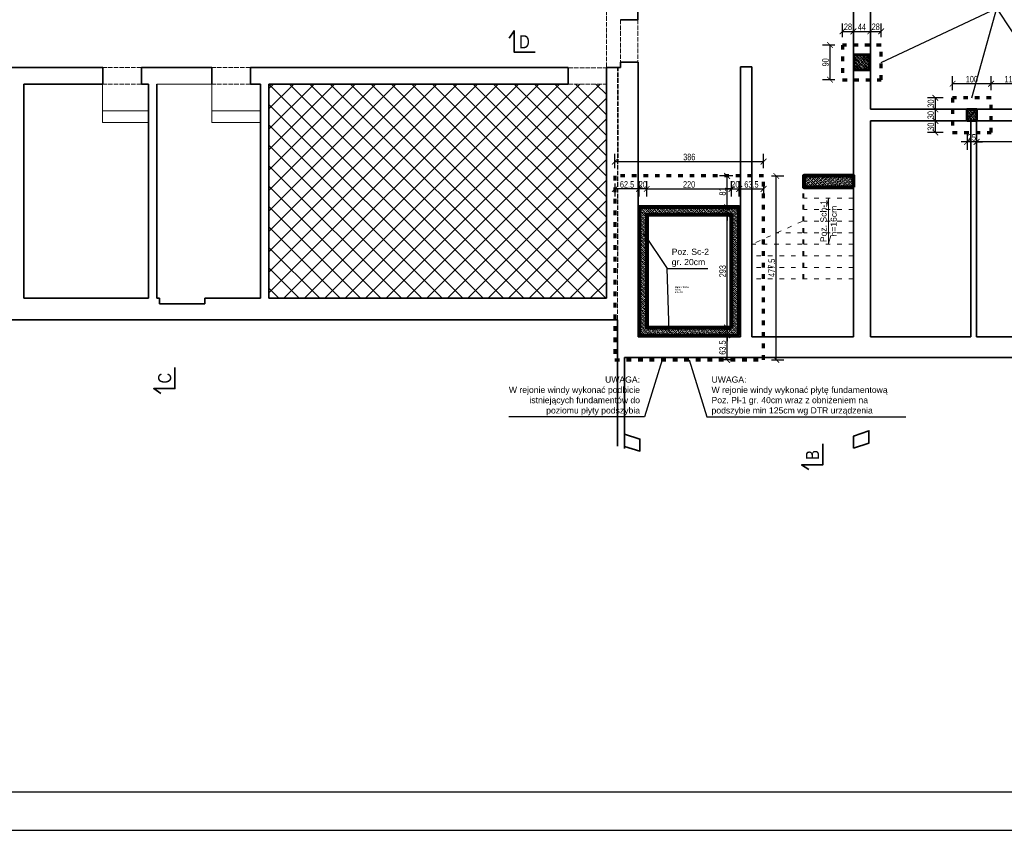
# Model space of a CAD drawing. Header units: inches. Extents: x 201967 to 338763, y -32705 to 30884.
# Tile 180 of 236: x 318119 to 320675, y 13144 to 15249. Entities that reach past the tile are written whole.
import ezdxf

# ---------------------------------------------------------------- set-up
doc = ezdxf.new("R2010")
doc.units = ezdxf.units.IN
doc.header["$MEASUREMENT"] = 0
doc.linetypes.add('ACAD_ISO02W100', pattern=[15, 12, -3])
doc.linetypes.add('ACAD_ISO03W100', pattern=[30, 12, -18])
doc.layers.add('00_kreskowanie', color=1, linetype='Continuous', lineweight=5, true_color=0xff0000)
for name, color, linetype, lineweight in [('01 a KONSTRUKCJA żelbet', 94, 'Continuous', 80), ('01 a1 KONSTRUKCJA żelebet', 200, 'Continuous', 53), ('01 c KONSTRUKCJA ławy', 45, 'Continuous', 70), ('01h KONSTRUKCJA pozycje', 253, 'Continuous', 13), ('01h1 KONSTRUKCJA pozycje stropy', 253, 'Continuous', 13), ('01h3 KONSTRUKCJA pozycje słupy', 252, 'Continuous', 13), ('12 PRZERYWANE 1', 73, 'ACAD_ISO03W100', 9), ('1_OpisPomieszczen', 120, 'Continuous', 9), ('20 KRESKOWANIE ścian', 63, 'Continuous', 5), ('90 WYMIAR', 155, 'Continuous', 9), ('91 PRZEKROJE', 7, 'Continuous', 35), ('_proj_MURY konstr', 1, 'Continuous', 20), ('K_kreskowanie', 251, 'Continuous', 0), ('TEXT', 4, 'Continuous', 30)]:
    doc.layers.add(name, color=color, linetype=linetype, lineweight=lineweight)
doc.styles.add('100 arial', font='arial.ttf', dxfattribs={"width": 0.8, "height": 17})
doc.styles.add('arialcce', font='arial.ttf')
doc.styles.add('OPIS', font='arial.ttf')
doc.styles.add('RomanS', font='romans.shx')
doc.styles.get("Standard").update_dxf_attribs({"font": 'arial.ttf'})
doc.dimstyles.new('100', dxfattribs={"dimscale": 10, "dimtxt": 17, "dimasz": 1.5, "dimexe": 2, "dimexo": 2, "dimgap": 0.3, "dimtad": 1, "dimdec": 1, "dimrnd": 0.5, "dimdsep": 46, "dimtxsty": '100 arial', "dimblk": 'ARCHTICK', "dimcen": 10, "dimclrd": 256, "dimclre": 256, "dimclrt": 256, "dimadec": 0, "dimazin": 0, "dimtfac": 1, "dimtdec": 1, "dimtix": 1, "dimtmove": 1, "dimatfit": 3, "dimfxl": 2, "dimfxlon": 1, "dimtolj": 1, "dimarcsym": 0})
doc.dimstyles.new('DIM100txt12', dxfattribs={"dimtxt": 12, "dimasz": 1.05, "dimexe": 0, "dimexo": 8, "dimgap": 4, "dimtad": 1, "dimdec": 7, "dimrnd": 0.5, "dimdsep": 46, "dimtxsty": 'RomanS', "dimblk1": 'DIM', "dimblk2": 'DIM', "dimsah": 1, "dimcen": 0.09, "dimse1": 1, "dimse2": 1, "dimclrt": 256, "dimadec": 1, "dimazin": 0, "dimtfac": 1, "dimtdec": 7, "dimtix": 1, "dimtofl": 0, "dimtmove": 2, "dimatfit": 3, "dimfxl": 1, "dimtolj": 1, "dimtzin": 0, "dimarcsym": 0})
pattern_1 = [(45, (0, -25), (-4.4901, 4.4901), []), (45, (4.49, -25), (-4.4901, 4.4901), [3.175, -1.5875])]

# ---------------------------------------------------------------- blocks, each defined once
blk = doc.blocks.new('*U1165')
at = {"layer": '91 PRZEKROJE'}
blk.add_lwpolyline([(-8832, 15694.4), (-8887, 15694.4), (-8887, 15749.4), (-8899.3, 15730.6)], dxfattribs=at)
at = {"layer": '91 PRZEKROJE', "color": 2, "insert": (-8873.6, 15738), "char_height": 34, "attachment_point": 1, "style": '100 arial'}
blk.add_mtext_dynamic_manual_height_columns('C', width=64.078, gutter_width=85, heights=[0], dxfattribs=at)
blk = doc.blocks.new('1 przekroje jagielońska')
at = {"layer": '91 PRZEKROJE'}
for points in [[(-2633.5, -1035.9), (-2688.5, -1035.9), (-2688.5, -980.9), (-2700.8, -999.7)], [(-1887.1, -2052.9), (-1887.1, -2107.9), (-1942.1, -2107.9), (-1923.2, -2120.2)]]:
    blk.add_lwpolyline(points, dxfattribs=at)
at = {"layer": '91 PRZEKROJE', "rotation": 90}
blk.add_blockref('*U1165', (12125.5, 6977.2), dxfattribs=at)
at = {"layer": '91 PRZEKROJE', "color": 2, "insert": (-2675.1, -992.3), "char_height": 34, "attachment_point": 1, "style": '100 arial'}
blk.add_mtext_dynamic_manual_height_columns('D', width=64.078, gutter_width=85, heights=[0], dxfattribs=at)
at = {"layer": '91 PRZEKROJE', "color": 2, "insert": (-1930.6, -2094.7), "char_height": 34, "attachment_point": 1, "rotation": 90, "style": '100 arial'}
blk.add_mtext_dynamic_manual_height_columns('B', width=64.078, gutter_width=85, heights=[0], dxfattribs=at)
blk = doc.blocks.new('DIM')
for p, q in [((0, -13), (0, 13)), ((8, 0), (-8, 0))]:
    blk.add_line(p, q)
at = {"const_width": 1.71}
blk.add_lwpolyline([(5.71, 5.71), (-5.71, -5.71)], dxfattribs=at)
blk = doc.blocks.new('_ARCHTICK')
at = {"color": 0, "linetype": 'ByBlock', "const_width": 0.15}
blk.add_lwpolyline([(-0.5, -0.5), (0.5, 0.5)], dxfattribs=at)
blk = doc.blocks.new('*D1450')
at = {"layer": '90 WYMIAR', "lineweight": -2, "transparency": 16777216}
for p, q in [((319746.6, 14789.3), (319746.6, 14829.3)), ((319966.6, 14789.3), (319966.6, 14829.3)), ((319746.6, 14809.3), (319966.6, 14809.3))]:
    blk.add_line(p, q, dxfattribs=at)
at = {"layer": 'Defpoints', "color": 0, "transparency": 16777216}
for p in [(319966.6, 14809.3), (319746.6, 14742.1), (319966.6, 14742.1)]:
    blk.add_point(p, dxfattribs=at)
at = {"layer": '90 WYMIAR', "lineweight": -2, "transparency": 16777216, "xscale": 15, "yscale": 15, "zscale": 15, "rotation": 180}
blk.add_blockref('_ARCHTICK', (319746.6, 14809.3), dxfattribs=at)
at = {"layer": '90 WYMIAR', "lineweight": -2, "transparency": 16777216, "xscale": 15, "yscale": 15, "zscale": 15}
blk.add_blockref('_ARCHTICK', (319966.6, 14809.3), dxfattribs=at)
at = {"layer": '90 WYMIAR', "transparency": 16777216, "insert": (319856.6, 14820.9), "char_height": 17, "attachment_point": 5, "style": '100 arial'}
blk.add_mtext('\\A1;220', dxfattribs=at)
blk = doc.blocks.new('*D1451')
at = {"layer": '90 WYMIAR', "lineweight": -2, "transparency": 16777216}
for p, q in [((319966.6, 14789.3), (319966.6, 14829.3)), ((319986.6, 14789.3), (319986.6, 14829.3)), ((319966.6, 14809.3), (319951.6, 14809.3)), ((319966.6, 14809.3), (319986.6, 14809.3)), ((319986.6, 14809.3), (320001.6, 14809.3))]:
    blk.add_line(p, q, dxfattribs=at)
at = {"layer": 'Defpoints', "color": 0, "transparency": 16777216}
for p in [(319986.6, 14809.3), (319986.6, 14762.1), (319966.6, 14742.1)]:
    blk.add_point(p, dxfattribs=at)
at = {"layer": '90 WYMIAR', "lineweight": -2, "transparency": 16777216, "xscale": 15, "yscale": 15, "zscale": 15}
blk.add_blockref('_ARCHTICK', (319966.6, 14809.3), dxfattribs=at)
at = {"layer": '90 WYMIAR', "lineweight": -2, "transparency": 16777216, "xscale": 15, "yscale": 15, "zscale": 15, "rotation": 180}
blk.add_blockref('_ARCHTICK', (319986.6, 14809.3), dxfattribs=at)
at = {"layer": '90 WYMIAR', "transparency": 16777216, "insert": (319976.6, 14820.9), "char_height": 17, "attachment_point": 5, "style": '100 arial'}
blk.add_mtext('\\A1;20', dxfattribs=at)
blk = doc.blocks.new('*D1452')
at = {"layer": '90 WYMIAR', "lineweight": -2, "transparency": 16777216}
for p, q in [((319986.6, 14789.3), (319986.6, 14829.3)), ((319986.6, 14809.3), (320050.1, 14809.3)), ((320050.1, 14823.1), (320050.1, 14789.3))]:
    blk.add_line(p, q, dxfattribs=at)
at = {"layer": 'Defpoints', "color": 0, "transparency": 16777216}
for p in [(320050.1, 14843.1), (320050.1, 14809.3), (319986.6, 14762.1)]:
    blk.add_point(p, dxfattribs=at)
at = {"layer": '90 WYMIAR', "lineweight": -2, "transparency": 16777216, "xscale": 15, "yscale": 15, "zscale": 15, "rotation": 180}
blk.add_blockref('_ARCHTICK', (319986.6, 14809.3), dxfattribs=at)
at = {"layer": '90 WYMIAR', "lineweight": -2, "transparency": 16777216, "xscale": 15, "yscale": 15, "zscale": 15}
blk.add_blockref('_ARCHTICK', (320050.1, 14809.3), dxfattribs=at)
at = {"layer": '90 WYMIAR', "transparency": 16777216, "insert": (320018.4, 14820.9), "char_height": 17, "attachment_point": 5, "style": '100 arial'}
blk.add_mtext('\\A1;63.5', dxfattribs=at)
blk = doc.blocks.new('*D1453')
at = {"layer": '90 WYMIAR', "lineweight": -2, "transparency": 16777216}
for p, q in [((319726.6, 14789.3), (319726.6, 14829.3)), ((319746.6, 14789.3), (319746.6, 14829.3)), ((319726.6, 14809.3), (319711.6, 14809.3)), ((319746.6, 14809.3), (319726.6, 14809.3)), ((319746.6, 14809.3), (319761.6, 14809.3))]:
    blk.add_line(p, q, dxfattribs=at)
at = {"layer": 'Defpoints', "color": 0, "transparency": 16777216}
for p in [(319726.6, 14809.3), (319726.6, 14762.1), (319746.6, 14742.1)]:
    blk.add_point(p, dxfattribs=at)
at = {"layer": '90 WYMIAR', "lineweight": -2, "transparency": 16777216, "xscale": 15, "yscale": 15, "zscale": 15}
blk.add_blockref('_ARCHTICK', (319726.6, 14809.3), dxfattribs=at)
at = {"layer": '90 WYMIAR', "lineweight": -2, "transparency": 16777216, "xscale": 15, "yscale": 15, "zscale": 15, "rotation": 180}
blk.add_blockref('_ARCHTICK', (319746.6, 14809.3), dxfattribs=at)
at = {"layer": '90 WYMIAR', "transparency": 16777216, "insert": (319736.6, 14820.9), "char_height": 17, "attachment_point": 5, "style": '100 arial'}
blk.add_mtext('\\A1;20', dxfattribs=at)
blk = doc.blocks.new('*D1454')
at = {"layer": '90 WYMIAR', "lineweight": -2, "transparency": 16777216}
for p, q in [((319726.6, 14789.3), (319726.6, 14829.3)), ((319664.1, 14823.1), (319664.1, 14789.3)), ((319726.6, 14809.3), (319664.1, 14809.3))]:
    blk.add_line(p, q, dxfattribs=at)
at = {"layer": 'Defpoints', "color": 0, "transparency": 16777216}
for p in [(319664.1, 14843.1), (319664.1, 14809.3), (319726.6, 14762.1)]:
    blk.add_point(p, dxfattribs=at)
at = {"layer": '90 WYMIAR', "lineweight": -2, "transparency": 16777216, "xscale": 15, "yscale": 15, "zscale": 15, "rotation": 180}
blk.add_blockref('_ARCHTICK', (319664.1, 14809.3), dxfattribs=at)
at = {"layer": '90 WYMIAR', "lineweight": -2, "transparency": 16777216, "xscale": 15, "yscale": 15, "zscale": 15}
blk.add_blockref('_ARCHTICK', (319726.6, 14809.3), dxfattribs=at)
at = {"layer": '90 WYMIAR', "transparency": 16777216, "insert": (319695.4, 14820.9), "char_height": 17, "attachment_point": 5, "style": '100 arial'}
blk.add_mtext('\\A1;62.5', dxfattribs=at)
blk = doc.blocks.new('*D1455')
at = {"layer": '90 WYMIAR', "lineweight": -2, "transparency": 16777216}
for p, q in [((319966.6, 14429.1), (319935.2, 14429.1)), ((319955.2, 14365.6), (319955.2, 14429.1)), ((319975.2, 14365.6), (319935.2, 14365.6))]:
    blk.add_line(p, q, dxfattribs=at)
at = {"layer": 'Defpoints', "color": 0, "transparency": 16777216}
for p in [(319955.2, 14429.1), (319986.6, 14429.1), (320050.1, 14365.6)]:
    blk.add_point(p, dxfattribs=at)
at = {"layer": '90 WYMIAR', "lineweight": -2, "transparency": 16777216, "xscale": 15, "yscale": 15, "zscale": 15}
for p, rotation in [((319955.2, 14429.1), 90), ((319955.2, 14365.6), 270)]:
    blk.add_blockref('_ARCHTICK', p, dxfattribs=dict(at, rotation=rotation))
at = {"layer": '90 WYMIAR', "transparency": 16777216, "insert": (319943.5, 14397.4), "char_height": 17, "attachment_point": 5, "rotation": 90, "style": '100 arial'}
blk.add_mtext('\\A1;63.5', dxfattribs=at)
blk = doc.blocks.new('*D1456')
at = {"layer": '90 WYMIAR', "lineweight": -2, "transparency": 16777216}
for p, q in [((319955.2, 14449.1), (319935.2, 14449.1)), ((319955.2, 14449.1), (319955.2, 14464.1)), ((319955.2, 14429.1), (319955.2, 14449.1)), ((319966.6, 14429.1), (319935.2, 14429.1)), ((319955.2, 14429.1), (319955.2, 14414.1))]:
    blk.add_line(p, q, dxfattribs=at)
at = {"layer": 'Defpoints', "color": 0, "transparency": 16777216}
for p in [(319955.2, 14449.1), (319966.6, 14449.1), (319986.6, 14429.1)]:
    blk.add_point(p, dxfattribs=at)
at = {"layer": '90 WYMIAR', "lineweight": -2, "transparency": 16777216, "xscale": 15, "yscale": 15, "zscale": 15}
for p, rotation in [((319955.2, 14449.1), 270), ((319955.2, 14429.1), 90)]:
    blk.add_blockref('_ARCHTICK', p, dxfattribs=dict(at, rotation=rotation))
at = {"layer": '90 WYMIAR', "transparency": 16777216, "insert": (319943.5, 14439.1), "char_height": 17, "attachment_point": 5, "rotation": 90, "style": '100 arial'}
blk.add_mtext('\\A1;20', dxfattribs=at)
blk = doc.blocks.new('*D1457')
at = {"layer": '90 WYMIAR', "lineweight": -2, "transparency": 16777216}
for p, q in [((319955.2, 14742.1), (319935.2, 14742.1)), ((319955.2, 14449.1), (319955.2, 14742.1)), ((319955.2, 14449.1), (319935.2, 14449.1))]:
    blk.add_line(p, q, dxfattribs=at)
at = {"layer": 'Defpoints', "color": 0, "transparency": 16777216}
for p in [(319955.2, 14742.1), (319966.6, 14742.1), (319966.6, 14449.1)]:
    blk.add_point(p, dxfattribs=at)
at = {"layer": '90 WYMIAR', "lineweight": -2, "transparency": 16777216, "xscale": 15, "yscale": 15, "zscale": 15}
for p, rotation in [((319955.2, 14742.1), 90), ((319955.2, 14449.1), 270)]:
    blk.add_blockref('_ARCHTICK', p, dxfattribs=dict(at, rotation=rotation))
at = {"layer": '90 WYMIAR', "transparency": 16777216, "insert": (319943.5, 14595.6), "char_height": 17, "attachment_point": 5, "rotation": 90, "style": '100 arial'}
blk.add_mtext('\\A1;293', dxfattribs=at)
blk = doc.blocks.new('*D1458')
at = {"layer": '90 WYMIAR', "lineweight": -2, "transparency": 16777216}
for p, q in [((319955.2, 14762.1), (319955.2, 14777.1)), ((319966.6, 14762.1), (319935.2, 14762.1)), ((319955.2, 14742.1), (319955.2, 14762.1)), ((319955.2, 14742.1), (319935.2, 14742.1)), ((319955.2, 14742.1), (319955.2, 14727.1))]:
    blk.add_line(p, q, dxfattribs=at)
at = {"layer": 'Defpoints', "color": 0, "transparency": 16777216}
for p in [(319955.2, 14762.1), (319986.6, 14762.1), (319966.6, 14742.1)]:
    blk.add_point(p, dxfattribs=at)
at = {"layer": '90 WYMIAR', "lineweight": -2, "transparency": 16777216, "xscale": 15, "yscale": 15, "zscale": 15}
for p, rotation in [((319955.2, 14762.1), 270), ((319955.2, 14742.1), 90)]:
    blk.add_blockref('_ARCHTICK', p, dxfattribs=dict(at, rotation=rotation))
at = {"layer": '90 WYMIAR', "transparency": 16777216, "insert": (319943.5, 14752.1), "char_height": 17, "attachment_point": 5, "rotation": 90, "style": '100 arial'}
blk.add_mtext('\\A1;20', dxfattribs=at)
blk = doc.blocks.new('*D1459')
at = {"layer": '90 WYMIAR', "lineweight": -2, "transparency": 16777216}
for p, q in [((319970.1, 14843.1), (319935.2, 14843.1)), ((319955.2, 14762.1), (319955.2, 14843.1)), ((319966.6, 14762.1), (319935.2, 14762.1))]:
    blk.add_line(p, q, dxfattribs=at)
at = {"layer": 'Defpoints', "color": 0, "transparency": 16777216}
for p in [(319955.2, 14843.1), (319990.1, 14843.1), (319986.6, 14762.1)]:
    blk.add_point(p, dxfattribs=at)
at = {"layer": '90 WYMIAR', "lineweight": -2, "transparency": 16777216, "xscale": 15, "yscale": 15, "zscale": 15}
for p, rotation in [((319955.2, 14843.1), 90), ((319955.2, 14762.1), 270)]:
    blk.add_blockref('_ARCHTICK', p, dxfattribs=dict(at, rotation=rotation))
at = {"layer": '90 WYMIAR', "transparency": 16777216, "insert": (319943.5, 14802.6), "char_height": 17, "attachment_point": 5, "rotation": 90, "style": '100 arial'}
blk.add_mtext('\\A1;81', dxfattribs=at)
blk = doc.blocks.new('*U1188')
at = {"lineweight": 5, "ltscale": 0.25}
h = blk.add_hatch(dxfattribs=at)
h.set_pattern_fill('ANSI33', color=5, style=0)
h.set_pattern_definition(pattern_1)
h.paths.add_polyline_path([(0, 0), (0, -30), (25, -30), (25, 0)])
blk.add_lwpolyline([(0, 0), (0, -30), (25, -30), (25, 0)], close=True)
at = {"layer": 'Defpoints'}
blk.add_line((0, 0), (25, -30), dxfattribs=at)
blk = doc.blocks.new('*U1171')
at = {"lineweight": 5, "ltscale": 0.25}
h = blk.add_hatch(dxfattribs=at)
h.set_pattern_fill('ANSI33', color=5, style=0)
h.set_pattern_definition(pattern_1)
h.paths.add_polyline_path([(0, 0), (0, -40), (40, -40), (40, 0)])
blk.add_lwpolyline([(0, 0), (0, -40), (40, -40), (40, 0)], close=True)
at = {"layer": 'Defpoints'}
blk.add_line((0, 0), (40, -40), dxfattribs=at)
blk = doc.blocks.new('*D1672')
at = {"layer": '90 WYMIAR', "lineweight": -2, "transparency": 16777216}
for p, q in [((319664.1, 14863.1), (319664.1, 14900.4)), ((319664.1, 14880.4), (320050.1, 14880.4)), ((320050.1, 14863.1), (320050.1, 14900.4))]:
    blk.add_line(p, q, dxfattribs=at)
at = {"layer": 'Defpoints', "color": 0, "transparency": 16777216}
for p in [(320050.1, 14880.4), (319664.1, 14843.1), (320050.1, 14843.1)]:
    blk.add_point(p, dxfattribs=at)
at = {"layer": '90 WYMIAR', "lineweight": -2, "transparency": 16777216, "xscale": 15, "yscale": 15, "zscale": 15, "rotation": 180}
blk.add_blockref('_ARCHTICK', (319664.1, 14880.4), dxfattribs=at)
at = {"layer": '90 WYMIAR', "lineweight": -2, "transparency": 16777216, "xscale": 15, "yscale": 15, "zscale": 15}
blk.add_blockref('_ARCHTICK', (320050.1, 14880.4), dxfattribs=at)
at = {"layer": '90 WYMIAR', "transparency": 16777216, "insert": (319857.1, 14892.1), "char_height": 17, "attachment_point": 5, "style": '100 arial'}
blk.add_mtext('\\A1;386', dxfattribs=at)
blk = doc.blocks.new('*D1673')
at = {"layer": '90 WYMIAR', "lineweight": -2, "transparency": 16777216}
for p, q in [((320070.1, 14843.1), (320102.8, 14843.1)), ((320082.8, 14365.6), (320082.8, 14843.1)), ((320070.1, 14365.6), (320102.8, 14365.6))]:
    blk.add_line(p, q, dxfattribs=at)
at = {"layer": 'Defpoints', "color": 0, "transparency": 16777216}
for p in [(320050.1, 14843.1), (320082.8, 14843.1), (320050.1, 14365.6)]:
    blk.add_point(p, dxfattribs=at)
at = {"layer": '90 WYMIAR', "lineweight": -2, "transparency": 16777216, "xscale": 15, "yscale": 15, "zscale": 15}
for p, rotation in [((320082.8, 14843.1), 90), ((320082.8, 14365.6), 270)]:
    blk.add_blockref('_ARCHTICK', p, dxfattribs=dict(at, rotation=rotation))
at = {"layer": '90 WYMIAR', "transparency": 16777216, "insert": (320071.2, 14604.4), "char_height": 17, "attachment_point": 5, "rotation": 90, "style": '100 arial'}
blk.add_mtext('\\A1;477.5', dxfattribs=at)
blk = doc.blocks.new('*D1676')
at = {"layer": '90 WYMIAR', "lineweight": -2, "transparency": 16777216}
for p, q in [((320603.1, 14951.2), (320603.1, 14911.2)), ((320823.1, 14931.2), (320603.1, 14931.2)), ((320823.1, 14951.2), (320823.1, 14911.2))]:
    blk.add_line(p, q, dxfattribs=at)
at = {"layer": 'Defpoints', "color": 0, "transparency": 16777216}
for p in [(320603.1, 14985.9), (320823.1, 14985.9), (320603.1, 14931.2)]:
    blk.add_point(p, dxfattribs=at)
at = {"layer": '90 WYMIAR', "lineweight": -2, "transparency": 16777216, "xscale": 15, "yscale": 15, "zscale": 15, "rotation": 180}
blk.add_blockref('_ARCHTICK', (320603.1, 14931.2), dxfattribs=at)
at = {"layer": '90 WYMIAR', "lineweight": -2, "transparency": 16777216, "xscale": 15, "yscale": 15, "zscale": 15}
blk.add_blockref('_ARCHTICK', (320823.1, 14931.2), dxfattribs=at)
at = {"layer": '90 WYMIAR', "transparency": 16777216, "insert": (320713.1, 14942.9), "char_height": 17, "attachment_point": 5, "style": '100 arial'}
blk.add_mtext('\\A1;220', dxfattribs=at)
blk = doc.blocks.new('*D1677')
at = {"layer": '90 WYMIAR', "lineweight": -2, "transparency": 16777216}
for p, q in [((320578.1, 14931.2), (320563.1, 14931.2)), ((320578.1, 14951.2), (320578.1, 14911.2)), ((320603.1, 14931.2), (320578.1, 14931.2)), ((320603.1, 14951.2), (320603.1, 14911.2)), ((320603.1, 14931.2), (320618.1, 14931.2))]:
    blk.add_line(p, q, dxfattribs=at)
at = {"layer": 'Defpoints', "color": 0, "transparency": 16777216}
for p in [(320578.1, 14985.9), (320603.1, 14985.9), (320578.1, 14931.2)]:
    blk.add_point(p, dxfattribs=at)
at = {"layer": '90 WYMIAR', "lineweight": -2, "transparency": 16777216, "xscale": 15, "yscale": 15, "zscale": 15}
blk.add_blockref('_ARCHTICK', (320578.1, 14931.2), dxfattribs=at)
at = {"layer": '90 WYMIAR', "lineweight": -2, "transparency": 16777216, "xscale": 15, "yscale": 15, "zscale": 15, "rotation": 180}
blk.add_blockref('_ARCHTICK', (320603.1, 14931.2), dxfattribs=at)
at = {"layer": '90 WYMIAR', "transparency": 16777216, "insert": (320590.6, 14942.9), "char_height": 17, "attachment_point": 5, "style": '100 arial'}
blk.add_mtext('\\A1;25', dxfattribs=at)
blk = doc.blocks.new('*D1679')
at = {"layer": '90 WYMIAR', "lineweight": -2, "transparency": 16777216}
for p, q in [((320640.6, 15065.9), (320640.6, 15102.4)), ((320758.1, 15082.4), (320640.6, 15082.4)), ((320758.1, 15065.9), (320758.1, 15102.4))]:
    blk.add_line(p, q, dxfattribs=at)
at = {"layer": 'Defpoints', "color": 0, "transparency": 16777216}
for p in [(320640.6, 15082.4), (320640.6, 15045.9), (320758.1, 15045.9)]:
    blk.add_point(p, dxfattribs=at)
at = {"layer": '90 WYMIAR', "lineweight": -2, "transparency": 16777216, "xscale": 15, "yscale": 15, "zscale": 15, "rotation": 180}
blk.add_blockref('_ARCHTICK', (320640.6, 15082.4), dxfattribs=at)
at = {"layer": '90 WYMIAR', "lineweight": -2, "transparency": 16777216, "xscale": 15, "yscale": 15, "zscale": 15}
blk.add_blockref('_ARCHTICK', (320758.1, 15082.4), dxfattribs=at)
at = {"layer": '90 WYMIAR', "transparency": 16777216, "insert": (320699.4, 15094.1), "char_height": 17, "attachment_point": 5, "style": '100 arial'}
blk.add_mtext('\\A1;117.5', dxfattribs=at)
blk = doc.blocks.new('*D1680')
at = {"layer": '90 WYMIAR', "lineweight": -2, "transparency": 16777216}
for p, q in [((320540.6, 15065.9), (320540.6, 15102.4)), ((320640.6, 15082.4), (320540.6, 15082.4)), ((320640.6, 15065.9), (320640.6, 15102.4))]:
    blk.add_line(p, q, dxfattribs=at)
at = {"layer": 'Defpoints', "color": 0, "transparency": 16777216}
for p in [(320540.6, 15082.4), (320540.6, 15045.9), (320640.6, 15045.9)]:
    blk.add_point(p, dxfattribs=at)
at = {"layer": '90 WYMIAR', "lineweight": -2, "transparency": 16777216, "xscale": 15, "yscale": 15, "zscale": 15, "rotation": 180}
blk.add_blockref('_ARCHTICK', (320540.6, 15082.4), dxfattribs=at)
at = {"layer": '90 WYMIAR', "lineweight": -2, "transparency": 16777216, "xscale": 15, "yscale": 15, "zscale": 15}
blk.add_blockref('_ARCHTICK', (320640.6, 15082.4), dxfattribs=at)
at = {"layer": '90 WYMIAR', "transparency": 16777216, "insert": (320590.6, 15094.1), "char_height": 17, "attachment_point": 5, "style": '100 arial'}
blk.add_mtext('\\A1;100', dxfattribs=at)
blk = doc.blocks.new('*D2027')
at = {"layer": '90 WYMIAR', "lineweight": -2, "transparency": 16777216}
for p, q in [((320515.9, 14985.9), (320475.9, 14985.9)), ((320495.9, 14955.9), (320495.9, 14985.9)), ((320515.9, 14955.9), (320475.9, 14955.9))]:
    blk.add_line(p, q, dxfattribs=at)
at = {"layer": 'Defpoints', "color": 0, "transparency": 16777216}
for p in [(320495.9, 14985.9), (320540.6, 14985.9), (320540.6, 14955.9)]:
    blk.add_point(p, dxfattribs=at)
at = {"layer": '90 WYMIAR', "lineweight": -2, "transparency": 16777216, "xscale": 15, "yscale": 15, "zscale": 15}
for p, rotation in [((320495.9, 14985.9), 90), ((320495.9, 14955.9), 270)]:
    blk.add_blockref('_ARCHTICK', p, dxfattribs=dict(at, rotation=rotation))
at = {"layer": '90 WYMIAR', "transparency": 16777216, "insert": (320484.2, 14970.9), "char_height": 17, "attachment_point": 5, "rotation": 90, "style": '100 arial'}
blk.add_mtext('\\A1;30', dxfattribs=at)
blk = doc.blocks.new('*D2028')
at = {"layer": '90 WYMIAR', "lineweight": -2, "transparency": 16777216}
for p, q in [((320515.9, 15015.9), (320475.9, 15015.9)), ((320495.9, 14985.9), (320495.9, 15015.9)), ((320515.9, 14985.9), (320475.9, 14985.9))]:
    blk.add_line(p, q, dxfattribs=at)
at = {"layer": 'Defpoints', "color": 0, "transparency": 16777216}
for p in [(320495.9, 15015.9), (320540.6, 15015.9), (320540.6, 14985.9)]:
    blk.add_point(p, dxfattribs=at)
at = {"layer": '90 WYMIAR', "lineweight": -2, "transparency": 16777216, "xscale": 15, "yscale": 15, "zscale": 15}
for p, rotation in [((320495.9, 15015.9), 90), ((320495.9, 14985.9), 270)]:
    blk.add_blockref('_ARCHTICK', p, dxfattribs=dict(at, rotation=rotation))
at = {"layer": '90 WYMIAR', "transparency": 16777216, "insert": (320484.2, 15000.9), "char_height": 17, "attachment_point": 5, "rotation": 90, "style": '100 arial'}
blk.add_mtext('\\A1;30', dxfattribs=at)
blk = doc.blocks.new('*D2029')
at = {"layer": '90 WYMIAR', "lineweight": -2, "transparency": 16777216}
for p, q in [((320515.9, 15045.9), (320475.9, 15045.9)), ((320495.9, 15015.9), (320495.9, 15045.9)), ((320515.9, 15015.9), (320475.9, 15015.9))]:
    blk.add_line(p, q, dxfattribs=at)
at = {"layer": 'Defpoints', "color": 0, "transparency": 16777216}
for p in [(320495.9, 15045.9), (320540.6, 15045.9), (320540.6, 15015.9)]:
    blk.add_point(p, dxfattribs=at)
at = {"layer": '90 WYMIAR', "lineweight": -2, "transparency": 16777216, "xscale": 15, "yscale": 15, "zscale": 15}
for p, rotation in [((320495.9, 15045.9), 90), ((320495.9, 15015.9), 270)]:
    blk.add_blockref('_ARCHTICK', p, dxfattribs=dict(at, rotation=rotation))
at = {"layer": '90 WYMIAR', "transparency": 16777216, "insert": (320484.2, 15030.9), "char_height": 17, "attachment_point": 5, "rotation": 90, "style": '100 arial'}
blk.add_mtext('\\A1;30', dxfattribs=at)
blk = doc.blocks.new('*D2030')
at = {"layer": '90 WYMIAR', "lineweight": -2, "transparency": 16777216}
for p, q in [((320255.1, 15202.9), (320255.1, 15238.4)), ((320283.1, 15202.9), (320283.1, 15238.4)), ((320255.1, 15218.4), (320283.1, 15218.4))]:
    blk.add_line(p, q, dxfattribs=at)
at = {"layer": 'Defpoints', "color": 0, "transparency": 16777216}
for p in [(320283.1, 15218.4), (320255.1, 15182.9), (320283.1, 15182.9)]:
    blk.add_point(p, dxfattribs=at)
at = {"layer": '90 WYMIAR', "lineweight": -2, "transparency": 16777216, "xscale": 15, "yscale": 15, "zscale": 15, "rotation": 180}
blk.add_blockref('_ARCHTICK', (320255.1, 15218.4), dxfattribs=at)
at = {"layer": '90 WYMIAR', "lineweight": -2, "transparency": 16777216, "xscale": 15, "yscale": 15, "zscale": 15}
blk.add_blockref('_ARCHTICK', (320283.1, 15218.4), dxfattribs=at)
at = {"layer": '90 WYMIAR', "transparency": 16777216, "insert": (320269.1, 15230.1), "char_height": 17, "attachment_point": 5, "style": '100 arial'}
blk.add_mtext('\\A1;28', dxfattribs=at)
blk = doc.blocks.new('*D2031')
at = {"layer": '90 WYMIAR', "lineweight": -2, "transparency": 16777216}
for p, q in [((320283.1, 15202.9), (320283.1, 15238.4)), ((320327.1, 15202.9), (320327.1, 15238.4)), ((320283.1, 15218.4), (320327.1, 15218.4))]:
    blk.add_line(p, q, dxfattribs=at)
at = {"layer": 'Defpoints', "color": 0, "transparency": 16777216}
for p in [(320327.1, 15218.4), (320283.1, 15182.9), (320327.1, 15182.9)]:
    blk.add_point(p, dxfattribs=at)
at = {"layer": '90 WYMIAR', "lineweight": -2, "transparency": 16777216, "xscale": 15, "yscale": 15, "zscale": 15, "rotation": 180}
blk.add_blockref('_ARCHTICK', (320283.1, 15218.4), dxfattribs=at)
at = {"layer": '90 WYMIAR', "lineweight": -2, "transparency": 16777216, "xscale": 15, "yscale": 15, "zscale": 15}
blk.add_blockref('_ARCHTICK', (320327.1, 15218.4), dxfattribs=at)
at = {"layer": '90 WYMIAR', "transparency": 16777216, "insert": (320305.1, 15229.9), "char_height": 17, "attachment_point": 5, "style": '100 arial'}
blk.add_mtext('\\A1;44', dxfattribs=at)
blk = doc.blocks.new('*D2032')
at = {"layer": '90 WYMIAR', "lineweight": -2, "transparency": 16777216}
for p, q in [((320327.1, 15202.9), (320327.1, 15238.4)), ((320355.1, 15202.9), (320355.1, 15238.4)), ((320327.1, 15218.4), (320355.1, 15218.4))]:
    blk.add_line(p, q, dxfattribs=at)
at = {"layer": 'Defpoints', "color": 0, "transparency": 16777216}
for p in [(320355.1, 15218.4), (320327.1, 15182.9), (320355.1, 15182.9)]:
    blk.add_point(p, dxfattribs=at)
at = {"layer": '90 WYMIAR', "lineweight": -2, "transparency": 16777216, "xscale": 15, "yscale": 15, "zscale": 15, "rotation": 180}
blk.add_blockref('_ARCHTICK', (320327.1, 15218.4), dxfattribs=at)
at = {"layer": '90 WYMIAR', "lineweight": -2, "transparency": 16777216, "xscale": 15, "yscale": 15, "zscale": 15}
blk.add_blockref('_ARCHTICK', (320355.1, 15218.4), dxfattribs=at)
at = {"layer": '90 WYMIAR', "transparency": 16777216, "insert": (320341.1, 15230.1), "char_height": 17, "attachment_point": 5, "style": '100 arial'}
blk.add_mtext('\\A1;28', dxfattribs=at)
blk = doc.blocks.new('*D2033')
at = {"layer": '90 WYMIAR', "lineweight": -2, "transparency": 16777216}
for p, q in [((320235.1, 15182.9), (320202.5, 15182.9)), ((320222.5, 15092.9), (320222.5, 15182.9)), ((320235.1, 15092.9), (320202.5, 15092.9))]:
    blk.add_line(p, q, dxfattribs=at)
at = {"layer": 'Defpoints', "color": 0, "transparency": 16777216}
for p in [(320222.5, 15182.9), (320255.1, 15182.9), (320255.1, 15092.9)]:
    blk.add_point(p, dxfattribs=at)
at = {"layer": '90 WYMIAR', "lineweight": -2, "transparency": 16777216, "xscale": 15, "yscale": 15, "zscale": 15}
for p, rotation in [((320222.5, 15182.9), 90), ((320222.5, 15092.9), 270)]:
    blk.add_blockref('_ARCHTICK', p, dxfattribs=dict(at, rotation=rotation))
at = {"layer": '90 WYMIAR', "transparency": 16777216, "insert": (320210.8, 15137.9), "char_height": 17, "attachment_point": 5, "rotation": 90, "style": '100 arial'}
blk.add_mtext('\\A1;90', dxfattribs=at)

msp = doc.modelspace()

# ---------------------------------------------------------------- hatches: boundary and pattern name
at = {"layer": '00_kreskowanie'}
h = msp.add_hatch(dxfattribs=at)
h.set_pattern_fill('ANSI37', color=252, scale=300, angle=360)
h.set_pattern_definition([(45, (230869.33, -1231.774), (-26.516504, 26.516504), []), (135, (230869.33, -1231.774), (-26.516504, -26.516504), [])])
h.paths.add_polyline_path([(318765.74, 15081.65), (319641.74, 15081.65), (319641.74, 14525.65), (318765.74, 14525.65)])
at = {"layer": '20 KRESKOWANIE ścian'}
h = msp.add_hatch(dxfattribs=at)
h.set_pattern_fill('ANSI33', color=256, scale=30)
h.paths.add_polyline_path([(320283.14, 14843.68), (320154.64, 14843.68), (320154.64, 14813.68), (320283.14, 14813.68)])
h = msp.add_hatch(dxfattribs=at)
h.set_pattern_fill('ANSI33', color=256, scale=30)
h.set_pattern_definition([(135, (358189.863, -14216.4264), (-5.3033009, -5.3033009), []), (135, (358189.863, -14211.123), (-5.3033009, -5.3033009), [3.75, -1.875])])
h.paths.add_polyline_path([(319726.64, 14762.15), (319726.64, 14429.15), (319986.64, 14429.15), (319986.64, 14762.15)])
h.paths.add_polyline_path([(319746.64, 14742.15), (319966.64, 14742.15), (319966.64, 14449.15), (319746.64, 14449.15)], flags=16)

# ---------------------------------------------------------------- linework, layer by layer
at = {"layer": '01 a KONSTRUKCJA żelbet'}
for points in [[(320283.14, 14813.68), (320283.14, 14843.68), (320154.64, 14843.68), (320154.64, 14813.68)], [(319986.64, 14429.15), (319986.64, 14762.15), (319726.64, 14762.15), (319726.64, 14429.15)], [(319966.64, 14449.15), (319966.64, 14742.15), (319746.64, 14742.15), (319746.64, 14449.15)]]:
    msp.add_lwpolyline(points, close=True, dxfattribs=at)
at = {"layer": '01 c KONSTRUKCJA ławy', "linetype": 'ACAD_ISO03W100'}
for points in [[(320255.14, 15092.86), (320355.14, 15092.86), (320355.14, 15182.86), (320255.14, 15182.86)], [(320540.64, 14955.94), (320640.64, 14955.94), (320640.64, 15045.94), (320540.64, 15045.94)], [(320050.14, 14365.65), (320050.14, 14843.15), (319664.14, 14843.15), (319664.14, 14365.65)]]:
    msp.add_lwpolyline(points, close=True, dxfattribs=at)
at = {"layer": '01h1 KONSTRUKCJA pozycje stropy'}
msp.add_lwpolyline([(320224.32, 14687.97), (320218.89, 14667.81), (320218.89, 14783.54), (320213.46, 14763.38)], dxfattribs=at)
at = {"layer": '12 PRZERYWANE 1'}
for p, q in [((320151.64, 14575.65), (320151.64, 14845.68)), ((320283.14, 14845.68), (320154.64, 14845.68)), ((320154.64, 14575.65), (320154.64, 14845.68)), ((320283.14, 14815.68), (320154.64, 14815.68)), ((320283.14, 14785.68), (320154.64, 14785.68)), ((320283.14, 14755.68), (320154.64, 14755.68)), ((320150.14, 14725), (320019.14, 14665.68)), ((320283.14, 14725.68), (320154.64, 14725.68)), ((320149.64, 14695.68), (320085.39, 14695.68)), ((320283.14, 14695.68), (320154.64, 14695.68)), ((320149.64, 14665.68), (320019.14, 14665.68)), ((320283.14, 14665.68), (320154.64, 14665.68)), ((320283.14, 14635.68), (320019.14, 14635.68)), ((320283.14, 14605.68), (320019.14, 14605.68)), ((320283.14, 14575.65), (320019.14, 14575.65))]:
    msp.add_line(p, q, dxfattribs=at)
at = {"layer": '1_OpisPomieszczen', "color": 252}
for p, q in [((318333.74, 15081.65), (318333.74, 14981.65)), ((318617.74, 15081.65), (318617.74, 14981.65)), ((318452.74, 15011.65), (318333.74, 15011.65)), ((318743.74, 15011.65), (318617.74, 15011.65)), ((318452.74, 14981.65), (318333.74, 14981.65)), ((318743.74, 14981.65), (318617.74, 14981.65))]:
    msp.add_line(p, q, dxfattribs=at)
at = {"layer": '_proj_MURY konstr', "color": 3, "lineweight": 35}
for p, q in [((320327.14, 15518.94), (320327.14, 15015.94)), ((320283.14, 15316.65), (320283.14, 14425.65)), ((319723.79, 15269.65), (319723.79, 15248.65)), ((319723.79, 15248.65), (319678.79, 15248.65)), ((319724.14, 15138.65), (319678.79, 15138.65)), ((319678.79, 15138.65), (319678.79, 15124.65)), ((319724.14, 15138.65), (319724.14, 14425.65)), ((318334.74, 15124.65), (318088.74, 15124.65)), ((318334.74, 15081.65), (318334.74, 15124.65)), ((318617.74, 15124.65), (318434.74, 15124.65)), ((318434.74, 15081.65), (318434.74, 15124.65)), ((318617.74, 15081.65), (318617.74, 15124.65)), ((318717.74, 15081.65), (318717.74, 15124.65)), ((318717.74, 15124.63), (319542.74, 15124.65)), ((319542.74, 15081.65), (319542.74, 15124.65)), ((319641.74, 14525.65), (319641.74, 15124.65)), ((319641.74, 15124.65), (319678.79, 15124.65)), ((319990.14, 15126.65), (319990.14, 14425.65)), ((320019.14, 15126.65), (319990.14, 15126.65)), ((320019.14, 15126.65), (320019.14, 14425.65)), ((318334.74, 15081.65), (318129.74, 15081.65)), ((318129.74, 14525.65), (318129.74, 15081.65)), ((318434.74, 15081.65), (318452.74, 15081.65)), ((318452.74, 14525.65), (318452.74, 15081.65)), ((318474.74, 15081.65), (318474.74, 14525.65)), ((318743.74, 15081.65), (318717.74, 15081.65)), ((318743.74, 15081.65), (318743.74, 14525.65)), ((319542.74, 15081.65), (318765.74, 15081.65)), ((318765.74, 15081.65), (318765.74, 14525.65)), ((320327.14, 15015.94), (320881.14, 15015.94)), ((320327.14, 14985.94), (320327.14, 14425.65)), ((320327.14, 14985.94), (320588.14, 14985.94)), ((320588.14, 14985.94), (320588.14, 14425.5)), ((320603.14, 14985.94), (320603.14, 14425.65)), ((320603.14, 14985.94), (320881.14, 14985.94)), ((318129.74, 14525.65), (318452.74, 14525.65)), ((318474.74, 14525.65), (318481.74, 14525.65)), ((318481.74, 14510.65), (318481.74, 14525.65)), ((318599.74, 14510.65), (318599.74, 14525.65)), ((318599.74, 14525.65), (318743.74, 14525.65)), ((319641.74, 14525.65), (318765.74, 14525.65)), ((318481.74, 14510.65), (318599.74, 14510.65)), ((316934.74, 14469.65), (319670.74, 14469.65)), ((319670.74, 14469.65), (319670.74, 14141.47)), ((319990.14, 14425.65), (319724.14, 14425.65)), ((320283.14, 14425.65), (320019.14, 14425.65)), ((320588.14, 14425.5), (320327.14, 14425.65)), ((320881.14, 14425.65), (320603.14, 14425.65)), ((319688.74, 14135.48), (319688.74, 14371.65)), ((319688.74, 14371.65), (320936.74, 14371.65))]:
    msp.add_line(p, q, dxfattribs=at)
at = {"layer": '_proj_MURY konstr', "color": 3}
msp.add_line((318617.74, 15081.65), (318474.74, 15081.65), dxfattribs=at)
at = {"layer": '_proj_MURY konstr', "color": 3, "lineweight": 35}
for points in [[(319688.74, 14140.73), (319728.74, 14128.7), (319728.74, 14159.88), (319688.74, 14172.32)], [(320283.5, 14136.16), (320323.5, 14149.38), (320323.5, 14181.27), (320283.5, 14167.58)]]:
    msp.add_lwpolyline(points, close=True, dxfattribs=at)
at = {"layer": 'Defpoints'}
for points in [[(316578.43, 13144.09), (324078.43, 13144.09), (324078.43, 17344.09), (316578.43, 17344.09)], [(316678.43, 13244.09), (323978.43, 13244.09), (323978.43, 17244.09), (316678.43, 17244.09)]]:
    msp.add_lwpolyline(points, close=True, dxfattribs=at)
at = {"layer": 'K_kreskowanie', "linetype": 'ACAD_ISO02W100'}
for p, q in [((319641.74, 15272.65), (319641.74, 15124.65)), ((319678.79, 15248.65), (319678.79, 15138.65)), ((319723.79, 15248.65), (319723.79, 15138.65)), ((318434.74, 15124.65), (318334.74, 15124.65)), ((318717.74, 15124.63), (318617.74, 15124.65)), ((319542.74, 15123.72), (319641.74, 15123.72)), ((319670.74, 14469.65), (319672.74, 15124.65)), ((319670.74, 14469.65), (319670.74, 15124.65)), ((318434.74, 15081.65), (318334.74, 15081.65)), ((318717.74, 15081.65), (318617.74, 15081.65)), ((319542.74, 15081.65), (319641.74, 15081.65))]:
    msp.add_line(p, q, dxfattribs=at)

# ---------------------------------------------------------------- block references
at = {"layer": '01 a1 KONSTRUKCJA żelebet', "xscale": -1, "rotation": 180}
for name, p in [('*U1171', (320285.14, 15117.86)), ('*U1188', (320578.14, 14985.94))]:
    msp.add_blockref(name, p, dxfattribs=at)
at = {"layer": '91 PRZEKROJE'}
msp.add_blockref('1 przekroje jagielońska', (322090.52, 16200.65), dxfattribs=at)

# ---------------------------------------------------------------- texts
at = {"layer": '01h KONSTRUKCJA pozycje', "char_height": 16, "style": 'OPIS'}
for s, insert, width, attachment_point in [('UWAGA:\\PW rejonie windy wykonać podbicie istniejących fundamentów do poziomu płyty podszybia', (319729.1, 14271.88), 340.4073, 6), ('UWAGA:\\PW rejonie windy wykonać płytę fundamentową Poz. Pł-1 gr. 40cm wraz z obniżeniem na podszybie min 125cm wg DTR urządzenia ', (319914.84, 14271.88), 504.1035, 4)]:
    msp.add_mtext(s, dxfattribs=dict(at, insert=insert, width=width, attachment_point=attachment_point))
at = {"layer": '01h1 KONSTRUKCJA pozycje stropy', "insert": (320218.89, 14725.68), "char_height": 16, "attachment_point": 5, "rotation": 90, "style": 'arialcce'}
msp.add_mtext('Poz. Sch-1\\Ph=16cm', dxfattribs=at)
at = {"layer": '01h3 KONSTRUKCJA pozycje słupy', "insert": (319811.39, 14630.39), "char_height": 16, "attachment_point": 4, "style": 'OPIS'}
msp.add_mtext('Poz. Sc-2\\Pgr. 20cm', dxfattribs=at)
at = {"layer": 'TEXT', "insert": (319819.8, 14538.96), "char_height": 4, "attachment_point": 7}
msp.add_mtext_dynamic_manual_height_columns('klapa w dachu kabiny 600x400', width=36.8972, gutter_width=250, heights=[0], dxfattribs=at)

# ---------------------------------------------------------------- dimensions: what is measured, and where the dimension line sits
at = {"layer": '90 WYMIAR'}
for base, p1, p2, picture, middle in [((320283.14, 15218.39), (320255.14, 15182.86), (320283.14, 15182.86), '*D2030', (320269.14, 15230.07)), ((320327.14, 15218.39), (320283.14, 15182.86), (320327.14, 15182.86), '*D2031', (320305.14, 15229.89)), ((320355.14, 15218.39), (320327.14, 15182.86), (320355.14, 15182.86), '*D2032', (320341.14, 15230.07)), ((320540.64, 15082.44), (320640.64, 15045.94), (320540.64, 15045.94), '*D1680', (320590.64, 15094.12)), ((320640.64, 15082.44), (320758.14, 15045.94), (320640.64, 15045.94), '*D1679', (320699.39, 15094.12)), ((320578.14, 14931.18), (320603.14, 14985.94), (320578.14, 14985.94), '*D1677', (320590.64, 14942.86)), ((320603.14, 14931.18), (320823.14, 14985.94), (320603.14, 14985.94), '*D1676', (320713.14, 14942.86)), ((320050.14, 14880.37), (319664.14, 14843.15), (320050.14, 14843.15), '*D1672', (319857.14, 14892.05)), ((319664.14, 14809.25), (319726.64, 14762.15), (319664.14, 14843.15), '*D1454', (319695.39, 14820.93)), ((319726.64, 14809.25), (319746.64, 14742.15), (319726.64, 14762.15), '*D1453', (319736.64, 14820.93)), ((319966.64, 14809.25), (319746.64, 14742.15), (319966.64, 14742.15), '*D1450', (319856.64, 14820.93)), ((319986.64, 14809.25), (319966.64, 14742.15), (319986.64, 14762.15), '*D1451', (319976.64, 14820.93)), ((320050.14, 14809.25), (319986.64, 14762.15), (320050.14, 14843.15), '*D1452', (320018.39, 14820.94))]:
    dim = msp.add_linear_dim(base=base, p1=p1, p2=p2, dimstyle='100', dxfattribs=at)
    dim.commit()
    dim.dimension.update_dxf_attribs({"geometry": picture, "text_midpoint": middle})
for base, p1, p2, picture, middle in [((320222.53, 15182.86), (320255.14, 15092.86), (320255.14, 15182.86), '*D2033', (320210.85, 15137.86)), ((320495.92, 15045.94), (320540.64, 15015.94), (320540.64, 15045.94), '*D2029', (320484.23, 15030.94)), ((320495.92, 15015.94), (320540.64, 14985.94), (320540.64, 15015.94), '*D2028', (320484.23, 15000.94)), ((320495.92, 14985.94), (320540.64, 14955.94), (320540.64, 14985.94), '*D2027', (320484.23, 14970.94)), ((319955.18, 14843.15), (319986.64, 14762.15), (319990.14, 14843.15), '*D1459', (319943.5, 14802.65)), ((320082.84, 14843.15), (320050.14, 14365.65), (320050.14, 14843.15), '*D1673', (320071.2, 14604.4)), ((319955.18, 14762.15), (319966.64, 14742.15), (319986.64, 14762.15), '*D1458', (319943.5, 14752.15)), ((319955.18, 14742.15), (319966.64, 14449.15), (319966.64, 14742.15), '*D1457', (319943.5, 14595.65)), ((319955.18, 14449.15), (319986.64, 14429.15), (319966.64, 14449.15), '*D1456', (319943.5, 14439.15)), ((319955.18, 14429.15), (320050.14, 14365.65), (319986.64, 14429.15), '*D1455', (319943.5, 14397.4))]:
    dim = msp.add_linear_dim(base=base, p1=p1, p2=p2, angle=90, dimstyle='100', dxfattribs=at)
    dim.commit()
    dim.dimension.update_dxf_attribs({"geometry": picture, "text_midpoint": middle})

# ---------------------------------------------------------------- leaders
at = {"layer": '01h KONSTRUKCJA pozycje', "annotation_type": 0, "has_hookline": 1}
for points, hookline_direction, text_width in [([(320808.14, 15045.94), (320655.44, 15278.58), (320647.44, 15278.58)], 1, 400.65), ([(319786.8, 14365.65), (319741.1, 14217.21), (319733.1, 14217.21)], 1, 340.41), ([(319857.14, 14365.65), (319902.84, 14217.19), (319910.84, 14217.19)], 0, 504.1)]:
    msp.add_leader(points, dimstyle='DIM100txt12', override={"dimasz": 8, "dimgap": 4, "dimtad": 1}, dxfattribs=dict(at, hookline_direction=hookline_direction, text_width=text_width))
at = {"layer": '01h KONSTRUKCJA pozycje'}
for points in [[(320355.14, 15137.86), (320655.44, 15278.58)], [(320590.64, 15045.94), (320655.44, 15278.58)]]:
    msp.add_leader(points, dimstyle='DIM100txt12', override={"dimasz": 8, "dimgap": 4, "dimtad": 1}, dxfattribs=at)
at = {"layer": '01h3 KONSTRUKCJA pozycje słupy', "annotation_type": 0, "has_hookline": 1, "hookline_direction": 0, "text_width": 93.99}
msp.add_leader([(319738.56, 14694), (319799.39, 14602.53), (319807.39, 14602.53)], dimstyle='DIM100txt12', override={"dimasz": 8, "dimgap": 4, "dimtad": 1}, dxfattribs=at)
at = {"layer": '01h3 KONSTRUKCJA pozycje słupy'}
msp.add_leader([(319804.71, 14439.42), (319799.39, 14602.53)], dimstyle='DIM100txt12', override={"dimasz": 8, "dimgap": 4, "dimtad": 1}, dxfattribs=at)

doc.saveas('drawing.dxf')
